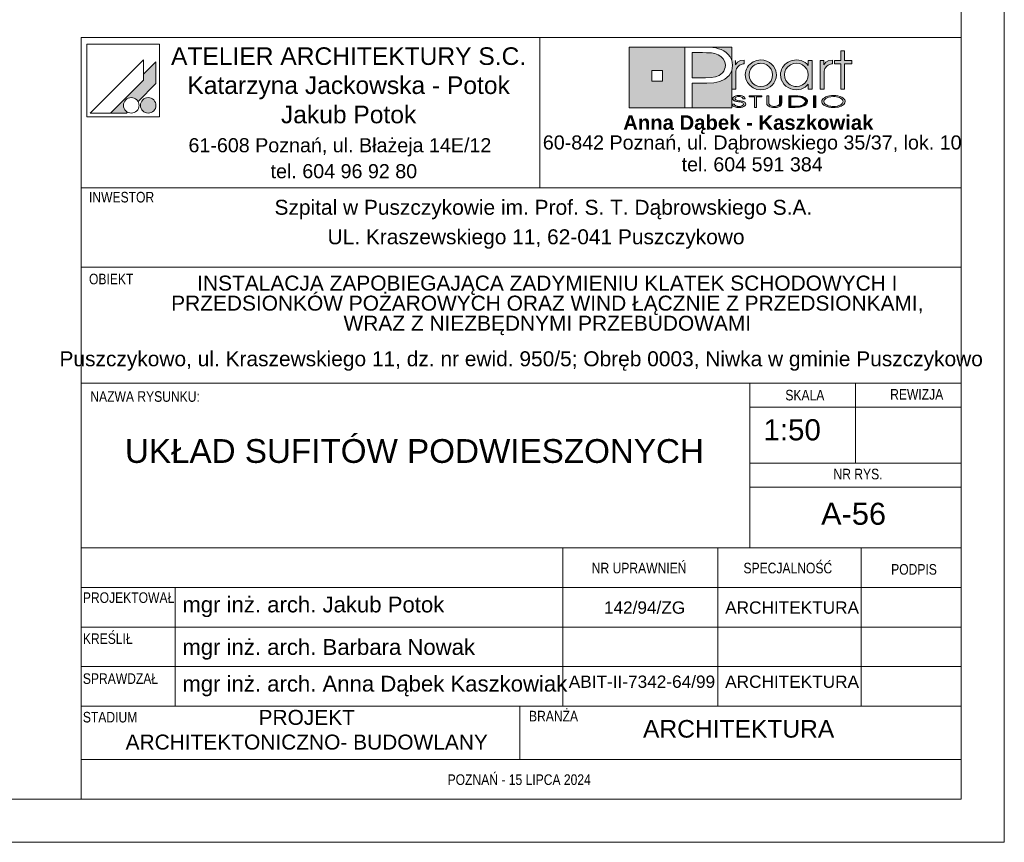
# Paper-space layout 'A-56 UKŁAD SUFITÓW PODWIESZONYCH' of a CAD drawing. Header units: millimetres. Extents: x 0 to 800, y 0 to 594.
# Tile 19 of 27: x 688 to 800, y 0 to 93. Entities that reach past the tile are written whole.
import ezdxf

# ---------------------------------------------------------------- set-up
doc = ezdxf.new("R2010")
doc.units = ezdxf.units.MM
doc.header["$MEASUREMENT"] = 0
doc.layers.add('0_Nr_pióra__2', color=8, linetype='Continuous', lineweight=13)
doc.layers.add('A_Arkusz_Nr_pióra__1', color=7, linetype='Continuous', lineweight=20)
for name, color, linetype, lineweight, true_color in [('0_Nr_pióra__249', 7, 'Continuous', 5, 0x191919), ('A_Arkusz_Nr_pióra__19', 7, 'Continuous', 5, 0x191919), ('A_Arkusz_Nr_pióra__255', 7, 'Continuous', 15, 0x242424)]:
    doc.layers.add(name, color=color, linetype=linetype, lineweight=lineweight, true_color=true_color)
doc.styles.add('STYL_AUTOMATYCZNY_1', font='arial.ttf')
doc.styles.add('STYL_AUTOMATYCZNY_2', font='ARIALN.TTF')
doc.styles.add('STYL_AUTOMATYCZNY_3', font='arial.ttf')

psp = doc.layouts.new('A-56 UKŁAD SUFITÓW PODWIESZONYCH')

# ---------------------------------------------------------------- hatches: boundary and pattern name
at = {"layer": 'A_Arkusz_Nr_pióra__19', "linetype": 'Continuous', "lineweight": 0, "true_color": 0x131313}
h = psp.add_hatch(color=250, dxfattribs=at)
h.paths.add_polyline_path([(757.36, 90.34), (763.71, 90.34), (763.71, 83.46), (757.36, 83.46)])
h.paths.add_polyline_path([(759.96, 87.69), (761.15, 87.69), (761.15, 86.49), (759.96, 86.49)], flags=0)
for points in [[(766.17, 89.71), (765.71, 89.72), (764.53, 89.72), (764.53, 86.86), (766.06, 86.86), (766.69, 86.89), (767.19, 86.98), (767.59, 87.13), (767.79, 87.26), (767.96, 87.42), (768.11, 87.61), (768.21, 87.83), (768.28, 88.05), (768.3, 88.28), (768.24, 88.67), (768.07, 89), (767.78, 89.3), (767.48, 89.48), (767.12, 89.62), (766.71, 89.69), (766.5, 89.71)], [(769.03, 90.34), (769.02, 88.83), (768.99, 88.95), (768.83, 89.25), (768.63, 89.52), (768.39, 89.75), (768.11, 89.94), (767.83, 90.07), (767.54, 90.17), (767.23, 90.25), (766.87, 90.3), (766.07, 90.33), (766.02, 90.34)], [(764.53, 83.46), (769.03, 83.46), (769.03, 87.7), (768.73, 87.14), (768.24, 86.71), (767.69, 86.45), (767.02, 86.29), (766.24, 86.24), (764.53, 86.24)]]:
    psp.add_hatch(color=250, dxfattribs=at).paths.add_polyline_path(points)
at = {"layer": 'A_Arkusz_Nr_pióra__19', "linetype": 'Continuous', "lineweight": 5, "true_color": 0x191919}
for points in [[(781.85, 85.58), (781.41, 85.58), (781.41, 88.44), (780.7, 88.44), (780.7, 88.81), (781.41, 88.81), (781.41, 89.94), (781.85, 89.94), (781.85, 88.81), (782.66, 88.81), (782.66, 88.44), (781.85, 88.44)], [(703.6, 88.67), (702.2, 87.26), (702.2, 86.61), (698.43, 82.85), (700.24, 82.85), (700.35, 82.96), (700.22, 83.05), (700.11, 83.16), (700.02, 83.29), (699.96, 83.43), (699.92, 83.58), (699.91, 83.73), (699.92, 83.88), (699.96, 84.03), (700.02, 84.17), (700.11, 84.3), (700.22, 84.4), (700.35, 84.49), (700.49, 84.56), (700.64, 84.6), (700.79, 84.61), (700.94, 84.6), (701.09, 84.56), (701.23, 84.49), (701.36, 84.4), (701.46, 84.3), (701.56, 84.16), (703.6, 86.21), (703.6, 86.51)], [(703.6, 86.21), (703.6, 88.67), (702.2, 87.26), (702.2, 86.61), (698.43, 82.85), (700.24, 82.85), (700.35, 82.96, -1.314777), (701.56, 84.16)], [(769.46, 88.83), (769.02, 88.83), (769.02, 85.58), (769.48, 85.58), (769.49, 87.54, -0.145311), (769.61, 87.99, -0.140329), (770.1, 88.38), (770.45, 88.45), (770.45, 88.88), (770.01, 88.81), (769.68, 88.63), (769.46, 88.34)], [(770.56, 87.22), (770.58, 87.43), (770.63, 87.65), (770.71, 87.86), (770.82, 88.06), (770.95, 88.25), (771.11, 88.41), (771.48, 88.67), (771.88, 88.83), (772.33, 88.89), (772.35, 88.89), (772.33, 88.52), (772.17, 88.5), (772, 88.47), (771.83, 88.41), (771.67, 88.34), (771.53, 88.24), (771.39, 88.13), (771.17, 87.86), (771.04, 87.55), (771, 87.2), (771.04, 86.84), (771.18, 86.52), (771.4, 86.24), (771.68, 86.04), (771.99, 85.91), (772.17, 85.89), (772.15, 85.52), (771.88, 85.55), (771.47, 85.71), (771.11, 85.97), (770.8, 86.33), (770.62, 86.75)], [(772.33, 88.52), (772.68, 88.47), (773, 88.33), (773.29, 88.11), (773.5, 87.85), (773.62, 87.55), (773.67, 87.21), (773.64, 86.96), (774.05, 86.8), (774.07, 86.87), (774.1, 87.2), (774.08, 87.43), (774.03, 87.67), (773.93, 87.91), (773.77, 88.17), (773.56, 88.4), (773.3, 88.6), (773, 88.76), (772.68, 88.85), (772.35, 88.89)], [(780.14, 88.38), (780.05, 88.34), (779.97, 88.29), (779.87, 88.23), (779.76, 88.12), (779.67, 88.01), (779.6, 87.9), (779.56, 87.78), (779.53, 87.63), (779.52, 87.46), (779.52, 85.58), (779.07, 85.58), (779.07, 88.81), (779.5, 88.81), (779.5, 88.34), (779.72, 88.63), (780.05, 88.81), (780.49, 88.88), (780.49, 88.45), (780.36, 88.43), (780.24, 88.41)], [(772.86, 85.58), (772.6, 85.52), (772.33, 85.5), (772.15, 85.52), (772.17, 85.89), (772.34, 85.87), (772.69, 85.91), (773, 86.04), (773.28, 86.26), (773.5, 86.53), (773.62, 86.85), (773.64, 86.96), (774.05, 86.8), (773.97, 86.56), (773.8, 86.26), (773.61, 86.03), (773.38, 85.84), (773.12, 85.68)], [(702.36, 84.53), (703.02, 82.9, -0.39153), (701.92, 83.36, -0.418968)], [(702.36, 84.53), (703.02, 82.9, 0.455663), (703.49, 84.15, 0.390402)], [(769.33, 83.87), (769.06, 83.87), (769.08, 83.79), (769.13, 83.71), (769.2, 83.64), (769.28, 83.59), (769.36, 83.56), (769.43, 83.54), (769.48, 83.52), (769.61, 83.49), (769.74, 83.48), (769.82, 83.49), (769.9, 83.48), (770.05, 83.49), (770.24, 83.53), (770.41, 83.6), (770.52, 83.68), (770.59, 83.77), (770.62, 83.87), (770.61, 83.92), (770.58, 83.98), (770.55, 84.03), (770.49, 84.08), (770.44, 84.12), (770.35, 84.16), (770.3, 84.18), (770.2, 84.21), (770.16, 84.22), (770.15, 84.07), (770.19, 84.05), (770.29, 84), (770.34, 83.93), (770.36, 83.86), (770.35, 83.8), (770.31, 83.74), (770.23, 83.68), (770.17, 83.65), (770.11, 83.64), (770.02, 83.61), (769.94, 83.6), (769.87, 83.6), (769.8, 83.6), (769.71, 83.61), (769.63, 83.62), (769.56, 83.64), (769.49, 83.67), (769.45, 83.7), (769.39, 83.74), (769.35, 83.8)], [(770.29, 84.49), (770.55, 84.49), (770.53, 84.59), (770.47, 84.67), (770.35, 84.75), (770.21, 84.81), (770.04, 84.84), (769.85, 84.85), (769.66, 84.84), (769.49, 84.8), (769.34, 84.74), (769.23, 84.67), (769.16, 84.59), (769.14, 84.5), (769.16, 84.4), (769.22, 84.33), (769.32, 84.26), (769.4, 84.22), (769.47, 84.2), (769.53, 84.19), (769.65, 84.16), (769.76, 84.15), (769.88, 84.13), (769.99, 84.11), (770.07, 84.09), (770.15, 84.07), (770.16, 84.22), (770.04, 84.24), (769.88, 84.26), (769.69, 84.3), (769.6, 84.32), (769.52, 84.35), (769.45, 84.39), (769.41, 84.44), (769.4, 84.5), (769.42, 84.57), (769.46, 84.62), (769.54, 84.67), (769.62, 84.7), (769.72, 84.73), (769.81, 84.73), (769.9, 84.73), (769.99, 84.72), (770.07, 84.7), (770.15, 84.67), (770.22, 84.62), (770.27, 84.56)], [(771.85, 83.5), (771.6, 83.5), (771.6, 84.71), (771.02, 84.71), (771.02, 84.83), (772.43, 84.83), (772.43, 84.71), (771.85, 84.71)], [(774.45, 83.6), (774.36, 83.56), (774.25, 83.52), (774.12, 83.5), (773.99, 83.48), (773.86, 83.48), (773.67, 83.49), (773.5, 83.52), (773.34, 83.56), (773.15, 83.67), (773.03, 83.82), (773, 84), (773, 84.83), (773.25, 84.83), (773.25, 84), (773.26, 83.9), (773.31, 83.81), (773.37, 83.74, 0.154269), (773.86, 83.61, 0.149724), (774.34, 83.73), (774.41, 83.81)], [(774.41, 83.81), (774.45, 83.9), (774.46, 84), (774.46, 84.83), (774.72, 84.83), (774.72, 84), (774.7, 83.86), (774.63, 83.74), (774.53, 83.65), (774.45, 83.6)], [(775.76, 83.62), (776.04, 83.62), (776.04, 83.5), (775.51, 83.5), (775.51, 84.83), (776.04, 84.83), (776.04, 84.71), (775.76, 84.71)], [(776.23, 84.83), (776.55, 84.82), (776.75, 84.79), (776.75, 84.66), (776.59, 84.68), (776.38, 84.7), (776.13, 84.71), (776.04, 84.71), (776.04, 84.83)], [(777.07, 84.72), (777.23, 84.65), (777.36, 84.58), (777.48, 84.49), (777.57, 84.38), (777.62, 84.27), (777.64, 84.16), (777.61, 84.02), (777.53, 83.89), (777.39, 83.77), (777.25, 83.68), (777.09, 83.62), (776.92, 83.57), (776.74, 83.53), (776.74, 83.67), (776.88, 83.7), (777.07, 83.77), (777.22, 83.87), (777.31, 83.96), (777.37, 84.06), (777.39, 84.17), (777.37, 84.28), (777.3, 84.38), (777.21, 84.47), (777.08, 84.55), (776.93, 84.61), (776.75, 84.66), (776.75, 84.79), (776.83, 84.78)], [(778.57, 83.5), (778.32, 83.5), (778.32, 84.83), (778.57, 84.83)], [(776.74, 83.53), (776.72, 83.53), (776.5, 83.51), (776.25, 83.5), (776.04, 83.5), (776.04, 83.62), (776.13, 83.62), (776.28, 83.62), (776.45, 83.63), (776.53, 83.63), (776.66, 83.65), (776.74, 83.67)]]:
    psp.add_hatch(color=250, dxfattribs=at).paths.add_polyline_path(points)
h = psp.add_hatch(color=250, dxfattribs=at)
h.paths.add_polyline_path([(777.73, 86.15), (777.36, 85.79), (776.91, 85.57), (776.39, 85.5), (776.06, 85.53), (775.75, 85.61), (775.44, 85.75), (775.18, 85.92), (774.96, 86.14), (774.78, 86.41), (774.66, 86.67), (774.59, 86.93), (774.57, 87.2), (774.58, 87.41), (774.63, 87.61), (774.7, 87.82), (774.79, 88.02), (774.91, 88.19), (775.05, 88.36), (775.24, 88.52), (775.44, 88.65), (775.67, 88.76), (775.91, 88.83), (776.15, 88.87), (776.4, 88.89), (776.67, 88.87), (776.92, 88.81), (777.15, 88.72), (777.37, 88.59), (777.56, 88.43), (777.73, 88.24), (777.73, 88.51), (777.73, 88.81), (778.17, 88.81), (778.17, 87.53), (778.17, 85.58), (777.73, 85.58), (777.73, 85.83)])
h.paths.add_polyline_path([(775.81, 88.38, 0.471077), (775.22, 86.5, 0.494724), (777.4, 86.34, 0.387258), (777.36, 88.1, 0.314042)], flags=0)
h = psp.add_hatch(color=250, dxfattribs=at)
h.paths.add_polyline_path([(780.59, 84.85, 0.130991), (779.56, 84.6, 0.250658), (779.25, 84.17, 0.250617), (779.5, 83.77, 0.141351), (780.59, 83.48, 0.117723), (781.58, 83.7, 0.245905), (781.93, 84.16, 0.237366), (781.68, 84.56, 0.143887)])
h.paths.add_polyline_path([(780.59, 84.73, 0.128597), (779.81, 84.56), (779.72, 84.5), (779.65, 84.45), (779.58, 84.37), (779.54, 84.31), (779.51, 84.24), (779.5, 84.17), (779.53, 84.03), (779.62, 83.91), (779.78, 83.79, 0.126974), (780.59, 83.6, 0.113214), (781.35, 83.76), (781.49, 83.86), (781.58, 83.93), (781.63, 84.01), (781.66, 84.08), (781.67, 84.16), (781.65, 84.26), (781.6, 84.36), (781.52, 84.45), (781.39, 84.55, 0.11716)], flags=0)

# ---------------------------------------------------------------- linework, layer by layer
at = {"layer": '0_Nr_pióra__249', "color": 250, "linetype": 'Continuous', "lineweight": 5, "true_color": 0x191919}
for p, q in [((695.75, 90.68), (695.75, 82.41)), ((704.01, 90.68), (695.75, 90.68)), ((704.01, 90.68), (704.01, 82.41)), ((757.36, 90.34), (769.03, 90.34)), ((757.36, 83.46), (757.36, 90.34)), ((763.71, 83.46), (763.71, 90.34)), ((763.71, 90.34), (765.99, 90.34)), ((764.53, 89.72), (764.53, 86.86)), ((765.71, 89.72), (764.53, 89.72)), ((766.17, 89.71), (765.71, 89.72)), ((765.99, 90.34), (766.46, 90.33)), ((766.5, 89.71), (766.17, 89.71)), ((766.46, 90.33), (766.87, 90.3)), ((766.71, 89.69), (766.5, 89.71)), ((767.12, 89.62), (766.71, 89.69)), ((766.87, 90.3), (767.23, 90.25)), ((767.48, 89.48), (767.12, 89.62)), ((767.23, 90.25), (767.54, 90.17)), ((767.54, 90.17), (767.83, 90.07)), ((767.83, 90.07), (768.11, 89.94)), ((768.11, 89.94), (768.39, 89.75)), ((768.39, 89.75), (768.63, 89.52)), ((768.63, 89.52), (768.83, 89.25)), ((769.03, 90.34), (769.02, 88.81)), ((781.41, 88.81), (781.41, 89.94)), ((781.41, 89.94), (781.85, 89.94)), ((781.85, 89.94), (781.85, 88.81)), ((702.2, 88.91), (696.13, 82.85)), ((702.2, 88.91), (702.2, 86.61)), ((703.6, 88.67), (702.2, 87.26)), ((703.6, 88.67), (703.6, 86.51)), ((767.79, 89.29), (767.48, 89.48)), ((768.07, 89), (767.79, 89.29)), ((768.24, 88.67), (768.07, 89)), ((768.3, 88.28), (768.24, 88.67)), ((768.83, 89.25), (768.99, 88.95)), ((768.99, 88.95), (769.08, 88.62)), ((769.08, 88.62), (769.12, 88.27)), ((769.46, 88.81), (769.46, 88.34)), ((769.46, 88.34), (769.68, 88.63)), ((769.68, 88.63), (770.01, 88.81)), ((770.01, 88.81), (770.45, 88.88)), ((770.2, 88.41), (770.1, 88.38)), ((770.32, 88.43), (770.2, 88.41)), ((770.45, 88.45), (770.32, 88.43)), ((770.45, 88.88), (770.45, 88.45)), ((770.95, 88.25), (771.11, 88.41)), ((771.11, 88.41), (771.48, 88.67)), ((771.48, 88.67), (771.88, 88.83)), ((771.83, 88.41), (771.67, 88.34)), ((772, 88.47), (771.83, 88.41)), ((771.88, 88.83), (772.33, 88.89)), ((772.17, 88.5), (772, 88.47)), ((772.34, 88.52), (772.17, 88.5)), ((772.33, 88.89), (772.67, 88.86)), ((772.68, 88.47), (772.34, 88.52)), ((772.67, 88.86), (773, 88.76)), ((773, 88.33), (772.68, 88.47)), ((773, 88.76), (773.3, 88.6)), ((773.3, 88.6), (773.56, 88.4)), ((773.56, 88.4), (773.77, 88.17)), ((775.05, 88.36), (775.24, 88.52)), ((775.24, 88.52), (775.44, 88.65)), ((775.44, 88.65), (775.67, 88.76)), ((775.67, 88.76), (775.91, 88.83)), ((776.03, 88.47), (775.71, 88.34)), ((775.91, 88.83), (776.15, 88.87)), ((776.39, 88.52), (776.03, 88.47)), ((776.15, 88.87), (776.4, 88.89)), ((776.75, 88.47), (776.39, 88.52)), ((776.4, 88.89), (776.67, 88.87)), ((776.67, 88.87), (776.92, 88.81)), ((777.06, 88.34), (776.75, 88.47)), ((776.92, 88.81), (777.15, 88.72)), ((777.15, 88.72), (777.37, 88.59)), ((777.37, 88.59), (777.56, 88.43)), ((777.56, 88.43), (777.73, 88.24)), ((777.73, 88.24), (777.73, 88.81)), ((777.73, 88.81), (778.17, 88.81)), ((778.17, 88.81), (778.17, 85.58)), ((779.07, 85.58), (779.07, 88.81)), ((779.07, 88.81), (779.5, 88.81)), ((779.5, 88.81), (779.5, 88.34)), ((779.5, 88.34), (779.72, 88.63)), ((779.72, 88.63), (780.05, 88.81)), ((780.05, 88.81), (780.49, 88.88)), ((780.24, 88.41), (780.14, 88.38)), ((780.36, 88.43), (780.24, 88.41)), ((780.49, 88.45), (780.36, 88.43)), ((780.49, 88.88), (780.49, 88.45)), ((780.7, 88.44), (780.7, 88.81)), ((780.7, 88.81), (781.41, 88.81)), ((781.41, 88.44), (780.7, 88.44)), ((781.41, 85.58), (781.41, 88.44)), ((781.85, 88.81), (782.66, 88.81)), ((782.66, 88.44), (781.85, 88.44)), ((781.85, 88.44), (781.85, 85.58)), ((782.66, 88.81), (782.66, 88.44)), ((759.96, 87.69), (761.15, 87.69)), ((759.96, 87.69), (761.15, 87.69)), ((759.96, 86.49), (759.96, 87.69)), ((761.15, 87.69), (761.15, 86.49)), ((761.15, 87.69), (761.15, 86.49)), ((767.79, 87.26), (767.96, 87.42)), ((767.96, 87.42), (768.11, 87.61)), ((768.11, 87.61), (768.21, 87.83)), ((768.21, 87.83), (768.28, 88.05)), ((768.28, 88.05), (768.3, 88.28)), ((769.02, 87.66), (768.73, 87.14)), ((769.12, 88.27), (769.02, 87.66)), ((769.03, 87.67), (769.03, 83.46)), ((769.49, 87.63), (769.48, 87.46)), ((769.48, 87.46), (769.48, 85.58)), ((769.52, 87.78), (769.49, 87.63)), ((769.56, 87.9), (769.52, 87.78)), ((769.63, 88.01), (769.56, 87.9)), ((769.72, 88.12), (769.63, 88.01)), ((769.83, 88.23), (769.72, 88.12)), ((769.92, 88.29), (769.83, 88.23)), ((770.01, 88.34), (769.92, 88.29)), ((770.1, 88.38), (770.01, 88.34)), ((770.56, 87.22), (770.58, 87.43)), ((770.58, 87.43), (770.63, 87.65)), ((770.63, 87.65), (770.71, 87.86)), ((770.71, 87.86), (770.82, 88.06)), ((770.82, 88.06), (770.95, 88.25)), ((771.04, 87.55), (771, 87.2)), ((771.17, 87.86), (771.04, 87.55)), ((771.39, 88.13), (771.17, 87.86)), ((771.53, 88.24), (771.39, 88.13)), ((771.67, 88.34), (771.53, 88.24)), ((773.29, 88.11), (773, 88.33)), ((773.5, 87.85), (773.29, 88.11)), ((773.62, 87.55), (773.5, 87.85)), ((773.67, 87.21), (773.62, 87.55)), ((773.77, 88.17), (773.94, 87.9)), ((773.94, 87.9), (774.03, 87.67)), ((774.03, 87.67), (774.08, 87.43)), ((774.08, 87.43), (774.1, 87.2)), ((774.57, 87.2), (774.58, 87.41)), ((774.58, 87.41), (774.63, 87.61)), ((774.63, 87.61), (774.7, 87.82)), ((774.7, 87.82), (774.79, 88.02)), ((774.79, 88.02), (774.91, 88.19)), ((774.91, 88.19), (775.05, 88.36)), ((775.05, 87.55), (775.01, 87.22)), ((775.19, 87.85), (775.05, 87.55)), ((775.41, 88.12), (775.19, 87.85)), ((775.71, 88.34), (775.41, 88.12)), ((777.34, 88.12), (777.06, 88.34)), ((777.56, 87.85), (777.34, 88.12)), ((777.69, 87.54), (777.56, 87.85)), ((777.73, 87.19), (777.69, 87.54)), ((779.53, 87.63), (779.52, 87.46)), ((779.52, 87.46), (779.52, 85.58)), ((779.56, 87.78), (779.53, 87.63)), ((779.6, 87.9), (779.56, 87.78)), ((779.67, 88.01), (779.6, 87.9)), ((779.76, 88.12), (779.67, 88.01)), ((779.87, 88.23), (779.76, 88.12)), ((779.97, 88.29), (779.87, 88.23)), ((780.05, 88.34), (779.97, 88.29)), ((780.14, 88.38), (780.05, 88.34)), ((702.2, 86.61), (698.43, 82.85)), ((703.6, 86.21), (701.56, 84.16)), ((703.6, 86.51), (703.6, 86.21)), ((761.15, 86.49), (759.96, 86.49)), ((764.53, 86.86), (766.06, 86.86)), ((764.53, 86.24), (764.53, 83.46)), ((766.19, 86.24), (764.53, 86.24)), ((766.06, 86.86), (766.69, 86.89)), ((767, 86.29), (766.19, 86.24)), ((766.69, 86.89), (767.19, 86.98)), ((767.69, 86.45), (767, 86.29)), ((767.19, 86.98), (767.59, 87.13)), ((767.59, 87.13), (767.79, 87.26)), ((768.24, 86.71), (767.69, 86.45)), ((768.73, 87.14), (768.24, 86.71)), ((770.62, 86.75), (770.56, 87.22)), ((770.8, 86.33), (770.62, 86.75)), ((771.11, 85.97), (770.8, 86.33)), ((771, 87.2), (771.04, 86.84)), ((771.04, 86.84), (771.18, 86.52)), ((771.18, 86.52), (771.4, 86.24)), ((771.4, 86.24), (771.68, 86.04)), ((773, 86.04), (773.28, 86.26)), ((773.28, 86.26), (773.5, 86.53)), ((773.5, 86.53), (773.62, 86.85)), ((773.8, 86.26), (773.61, 86.03)), ((773.62, 86.85), (773.67, 87.21)), ((773.97, 86.56), (773.8, 86.26)), ((774.07, 86.87), (773.97, 86.56)), ((774.1, 87.2), (774.07, 86.87)), ((774.59, 86.93), (774.57, 87.2)), ((774.66, 86.67), (774.59, 86.93)), ((774.78, 86.41), (774.66, 86.67)), ((774.96, 86.14), (774.78, 86.41)), ((775.01, 87.22), (775.05, 86.87)), ((775.05, 86.87), (775.18, 86.55)), ((775.18, 86.55), (775.4, 86.28)), ((775.4, 86.28), (775.53, 86.16)), ((775.53, 86.16), (775.68, 86.06)), ((777.06, 86.05), (777.34, 86.26)), ((777.34, 86.26), (777.56, 86.54)), ((777.56, 86.54), (777.69, 86.85)), ((777.69, 86.85), (777.73, 87.19)), ((769.48, 85.58), (769.02, 85.58)), ((771.47, 85.71), (771.11, 85.97)), ((771.88, 85.55), (771.47, 85.71)), ((771.68, 86.04), (771.99, 85.91)), ((772.33, 85.5), (771.88, 85.55)), ((771.99, 85.91), (772.34, 85.87)), ((772.6, 85.52), (772.33, 85.5)), ((772.34, 85.87), (772.69, 85.91)), ((772.86, 85.58), (772.6, 85.52)), ((772.69, 85.91), (773, 86.04)), ((773.12, 85.68), (772.86, 85.58)), ((773.38, 85.84), (773.12, 85.68)), ((773.61, 86.03), (773.38, 85.84)), ((775.18, 85.92), (774.96, 86.14)), ((775.44, 85.75), (775.18, 85.92)), ((775.75, 85.61), (775.44, 85.75)), ((775.68, 86.06), (775.85, 85.98)), ((776.06, 85.53), (775.75, 85.61)), ((775.85, 85.98), (776.03, 85.92)), ((776.03, 85.92), (776.21, 85.88)), ((776.39, 85.5), (776.06, 85.53)), ((776.21, 85.88), (776.39, 85.87)), ((776.39, 85.87), (776.74, 85.91)), ((776.91, 85.57), (776.39, 85.5)), ((776.74, 85.91), (777.06, 86.05)), ((777.36, 85.79), (776.91, 85.57)), ((777.73, 86.15), (777.36, 85.79)), ((777.73, 85.58), (777.73, 86.15)), ((778.17, 85.58), (777.73, 85.58)), ((779.52, 85.58), (779.07, 85.58)), ((781.85, 85.58), (781.41, 85.58)), ((769.14, 84.5), (769.16, 84.59)), ((769.16, 84.4), (769.14, 84.5)), ((769.16, 84.59), (769.23, 84.67)), ((769.22, 84.33), (769.16, 84.4)), ((769.32, 84.26), (769.22, 84.33)), ((769.23, 84.67), (769.34, 84.74)), ((769.37, 84.23), (769.32, 84.26)), ((769.34, 84.74), (769.49, 84.8)), ((769.43, 84.21), (769.37, 84.23)), ((769.41, 84.56), (769.4, 84.5)), ((769.4, 84.5), (769.41, 84.44)), ((769.46, 84.62), (769.41, 84.56)), ((769.41, 84.44), (769.45, 84.39)), ((769.5, 84.19), (769.43, 84.21)), ((769.45, 84.39), (769.52, 84.35)), ((769.54, 84.67), (769.46, 84.62)), ((769.49, 84.8), (769.66, 84.84)), ((769.58, 84.18), (769.5, 84.19)), ((769.52, 84.35), (769.6, 84.32)), ((769.62, 84.7), (769.54, 84.67)), ((769.68, 84.16), (769.58, 84.18)), ((769.6, 84.32), (769.73, 84.29)), ((769.72, 84.73), (769.62, 84.7)), ((769.66, 84.84), (769.85, 84.85)), ((769.8, 84.14), (769.68, 84.16)), ((769.83, 84.73), (769.72, 84.73)), ((769.73, 84.29), (769.89, 84.26)), ((769.96, 84.12), (769.8, 84.14)), ((769.95, 84.72), (769.83, 84.73)), ((769.85, 84.85), (770.04, 84.84)), ((769.89, 84.26), (770.03, 84.24)), ((770.06, 84.7), (769.95, 84.72)), ((770.09, 84.09), (769.96, 84.12)), ((770.03, 84.24), (770.13, 84.22)), ((770.04, 84.84), (770.21, 84.81)), ((770.15, 84.67), (770.06, 84.7)), ((770.19, 84.05), (770.09, 84.09)), ((770.13, 84.22), (770.2, 84.21)), ((770.22, 84.62), (770.15, 84.67)), ((770.29, 84), (770.19, 84.05)), ((770.2, 84.21), (770.25, 84.2)), ((770.21, 84.81), (770.35, 84.75)), ((770.27, 84.56), (770.22, 84.62)), ((770.25, 84.2), (770.31, 84.18)), ((770.29, 84.49), (770.27, 84.56)), ((770.55, 84.49), (770.29, 84.49)), ((770.34, 83.93), (770.29, 84)), ((770.31, 84.18), (770.36, 84.16)), ((770.36, 83.86), (770.34, 83.93)), ((770.35, 84.75), (770.47, 84.67)), ((770.36, 84.16), (770.44, 84.12)), ((770.44, 84.12), (770.5, 84.08)), ((770.47, 84.67), (770.53, 84.59)), ((770.5, 84.08), (770.55, 84.03)), ((770.53, 84.59), (770.55, 84.49)), ((770.55, 84.03), (770.59, 83.98)), ((770.59, 83.98), (770.61, 83.92)), ((770.61, 83.92), (770.62, 83.87)), ((771.02, 84.71), (771.02, 84.83)), ((771.02, 84.83), (772.43, 84.83)), ((771.6, 84.71), (771.02, 84.71)), ((771.6, 83.5), (771.6, 84.71)), ((772.43, 84.71), (771.85, 84.71)), ((771.85, 84.71), (771.85, 83.5)), ((772.43, 84.83), (772.43, 84.71)), ((773, 84.83), (773.25, 84.83)), ((773, 84), (773, 84.83)), ((773.03, 83.82), (773, 84)), ((773.25, 84.83), (773.25, 84)), ((773.25, 84), (773.26, 83.9)), ((774.45, 83.9), (774.46, 84)), ((774.46, 84), (774.46, 84.83)), ((774.46, 84.83), (774.72, 84.83)), ((774.72, 84), (774.7, 83.86)), ((774.72, 84.83), (774.72, 84)), ((775.51, 83.5), (775.51, 84.83)), ((775.51, 84.83), (776.04, 84.83)), ((775.51, 83.5), (775.51, 84.83)), ((775.51, 84.83), (776.23, 84.83)), ((776.04, 84.71), (775.76, 84.71)), ((775.76, 84.71), (775.76, 83.62)), ((776.13, 84.71), (775.76, 84.71)), ((775.76, 84.71), (775.76, 83.62)), ((776.04, 84.83), (776.04, 84.71)), ((776.38, 84.7), (776.13, 84.71)), ((776.23, 84.83), (776.55, 84.82)), ((776.59, 84.68), (776.38, 84.7)), ((776.55, 84.82), (776.83, 84.78)), ((776.77, 84.65), (776.59, 84.68)), ((776.93, 84.61), (776.77, 84.65)), ((776.83, 84.78), (777.07, 84.72)), ((777.07, 84.55), (776.93, 84.61)), ((777.07, 84.72), (777.23, 84.65)), ((777.2, 84.48), (777.07, 84.55)), ((777.3, 84.38), (777.2, 84.48)), ((777.22, 83.87), (777.31, 83.96)), ((777.23, 84.65), (777.36, 84.58)), ((777.37, 84.28), (777.3, 84.38)), ((777.31, 83.96), (777.37, 84.06)), ((777.36, 84.58), (777.48, 84.49)), ((777.39, 84.17), (777.37, 84.28)), ((777.37, 84.06), (777.39, 84.17)), ((777.48, 84.49), (777.57, 84.38)), ((777.61, 84.02), (777.53, 83.89)), ((777.57, 84.38), (777.62, 84.27)), ((777.64, 84.16), (777.61, 84.02)), ((777.62, 84.27), (777.64, 84.16)), ((778.32, 83.5), (778.32, 84.83)), ((778.32, 84.83), (778.57, 84.83)), ((778.32, 83.5), (778.32, 84.83)), ((778.32, 84.83), (778.57, 84.83)), ((778.57, 84.83), (778.57, 83.5)), ((778.57, 84.83), (778.57, 83.5)), ((779.25, 84.17), (779.27, 84.28)), ((779.26, 84.07), (779.25, 84.17)), ((779.31, 83.97), (779.26, 84.07)), ((779.27, 84.28), (779.33, 84.39)), ((779.38, 83.87), (779.31, 83.97)), ((779.33, 84.39), (779.42, 84.5)), ((779.42, 84.5), (779.56, 84.6)), ((779.51, 84.24), (779.5, 84.17)), ((779.5, 84.17), (779.53, 84.03)), ((779.54, 84.31), (779.51, 84.24)), ((779.53, 84.03), (779.62, 83.91)), ((779.58, 84.37), (779.54, 84.31)), ((779.56, 84.6), (779.73, 84.69)), ((779.64, 84.44), (779.58, 84.37)), ((779.72, 84.5), (779.64, 84.44)), ((779.81, 84.56), (779.72, 84.5)), ((779.73, 84.69), (779.93, 84.76)), ((780.04, 84.66), (779.81, 84.56)), ((779.93, 84.76), (780.14, 84.81)), ((780.3, 84.71), (780.04, 84.66)), ((780.14, 84.81), (780.35, 84.84)), ((780.59, 84.73), (780.3, 84.71)), ((780.35, 84.84), (780.59, 84.85)), ((780.59, 84.85), (780.85, 84.84)), ((780.76, 84.72), (780.59, 84.73)), ((780.93, 84.7), (780.76, 84.72)), ((780.85, 84.84), (781.1, 84.8)), ((781.09, 84.67), (780.93, 84.7)), ((781.26, 84.61), (781.09, 84.67)), ((781.1, 84.8), (781.34, 84.73)), ((781.4, 84.54), (781.26, 84.61)), ((781.34, 84.73), (781.53, 84.65)), ((781.52, 84.45), (781.4, 84.54)), ((781.48, 83.84), (781.58, 83.93)), ((781.6, 84.36), (781.52, 84.45)), ((781.53, 84.65), (781.68, 84.56)), ((781.58, 83.93), (781.63, 84.01)), ((781.65, 84.26), (781.6, 84.36)), ((781.63, 84.01), (781.66, 84.08)), ((781.67, 84.16), (781.65, 84.26)), ((781.66, 84.08), (781.67, 84.16)), ((781.68, 84.56), (781.8, 84.45)), ((781.89, 84), (781.77, 83.84)), ((781.8, 84.45), (781.87, 84.36)), ((781.87, 84.36), (781.91, 84.26)), ((781.93, 84.16), (781.89, 84)), ((781.91, 84.26), (781.93, 84.16)), ((696.13, 82.85), (700.24, 82.85)), ((700.35, 82.96), (700.24, 82.85)), ((769.03, 83.46), (757.36, 83.46)), ((764.53, 83.46), (763.71, 83.46)), ((769.08, 83.79), (769.06, 83.87)), ((769.06, 83.87), (769.33, 83.87)), ((769.13, 83.71), (769.08, 83.79)), ((769.2, 83.64), (769.13, 83.71)), ((769.28, 83.59), (769.2, 83.64)), ((769.37, 83.55), (769.28, 83.59)), ((769.33, 83.87), (769.35, 83.8)), ((769.35, 83.8), (769.39, 83.74)), ((769.48, 83.52), (769.37, 83.55)), ((769.39, 83.74), (769.45, 83.7)), ((769.45, 83.7), (769.5, 83.67)), ((769.59, 83.5), (769.48, 83.52)), ((769.5, 83.67), (769.56, 83.64)), ((769.56, 83.64), (769.63, 83.62)), ((769.72, 83.48), (769.59, 83.5)), ((769.63, 83.62), (769.7, 83.61)), ((769.7, 83.61), (769.77, 83.6)), ((769.84, 83.48), (769.72, 83.48)), ((769.77, 83.6), (769.85, 83.6)), ((770.05, 83.49), (769.84, 83.48)), ((769.85, 83.6), (769.92, 83.6)), ((769.92, 83.6), (769.98, 83.61)), ((769.98, 83.61), (770.05, 83.62)), ((770.05, 83.62), (770.12, 83.64)), ((770.24, 83.53), (770.05, 83.49)), ((770.12, 83.64), (770.18, 83.66)), ((770.18, 83.66), (770.23, 83.68)), ((770.23, 83.68), (770.3, 83.74)), ((770.41, 83.6), (770.24, 83.53)), ((770.3, 83.74), (770.35, 83.8)), ((770.35, 83.8), (770.36, 83.86)), ((770.52, 83.68), (770.41, 83.6)), ((770.59, 83.77), (770.52, 83.68)), ((770.62, 83.87), (770.59, 83.77)), ((771.85, 83.5), (771.6, 83.5)), ((773.15, 83.67), (773.03, 83.82)), ((773.34, 83.56), (773.15, 83.67)), ((773.26, 83.9), (773.31, 83.81)), ((773.31, 83.81), (773.38, 83.73)), ((773.5, 83.52), (773.34, 83.56)), ((773.38, 83.73), (773.43, 83.7)), ((773.43, 83.7), (773.5, 83.67)), ((773.5, 83.67), (773.58, 83.64)), ((773.67, 83.49), (773.5, 83.52)), ((773.58, 83.64), (773.67, 83.62)), ((773.67, 83.62), (773.76, 83.61)), ((773.86, 83.48), (773.67, 83.49)), ((773.76, 83.61), (773.86, 83.61)), ((773.86, 83.61), (773.95, 83.61)), ((773.99, 83.48), (773.86, 83.48)), ((773.95, 83.61), (774.04, 83.62)), ((774.12, 83.5), (773.99, 83.48)), ((774.04, 83.62), (774.13, 83.64)), ((774.25, 83.52), (774.12, 83.5)), ((774.13, 83.64), (774.21, 83.67)), ((774.21, 83.67), (774.28, 83.7)), ((774.36, 83.56), (774.25, 83.52)), ((774.28, 83.7), (774.34, 83.73)), ((774.34, 83.73), (774.41, 83.81)), ((774.45, 83.6), (774.36, 83.56)), ((774.41, 83.81), (774.45, 83.9)), ((774.53, 83.65), (774.45, 83.6)), ((774.63, 83.74), (774.53, 83.65)), ((774.7, 83.86), (774.63, 83.74)), ((776.04, 83.5), (775.51, 83.5)), ((776.25, 83.5), (775.51, 83.5)), ((775.76, 83.62), (776.04, 83.62)), ((775.76, 83.62), (776.13, 83.62)), ((776.04, 83.62), (776.04, 83.5)), ((776.13, 83.62), (776.35, 83.62)), ((776.5, 83.51), (776.25, 83.5)), ((776.35, 83.62), (776.53, 83.63)), ((776.72, 83.53), (776.5, 83.51)), ((776.53, 83.63), (776.68, 83.65)), ((776.68, 83.65), (776.89, 83.7)), ((776.92, 83.57), (776.72, 83.53)), ((776.89, 83.7), (777.07, 83.77)), ((777.09, 83.62), (776.92, 83.57)), ((777.07, 83.77), (777.22, 83.87)), ((777.25, 83.68), (777.09, 83.62)), ((777.39, 83.77), (777.25, 83.68)), ((777.53, 83.89), (777.39, 83.77)), ((778.57, 83.5), (778.32, 83.5)), ((778.57, 83.5), (778.32, 83.5)), ((779.5, 83.77), (779.38, 83.87)), ((779.65, 83.67), (779.5, 83.77)), ((779.62, 83.91), (779.77, 83.79)), ((779.84, 83.6), (779.65, 83.67)), ((779.77, 83.79), (779.88, 83.74)), ((780.07, 83.53), (779.84, 83.6)), ((779.88, 83.74), (780, 83.69)), ((780, 83.69), (780.13, 83.65)), ((780.33, 83.49), (780.07, 83.53)), ((780.13, 83.65), (780.28, 83.62)), ((780.28, 83.62), (780.43, 83.6)), ((780.59, 83.48), (780.33, 83.49)), ((780.43, 83.6), (780.59, 83.6)), ((780.59, 83.6), (780.81, 83.61)), ((780.78, 83.48), (780.59, 83.48)), ((780.97, 83.51), (780.78, 83.48)), ((780.81, 83.61), (781.01, 83.64)), ((781.15, 83.54), (780.97, 83.51)), ((781.01, 83.64), (781.2, 83.7)), ((781.31, 83.59), (781.15, 83.54)), ((781.2, 83.7), (781.35, 83.76)), ((781.45, 83.64), (781.31, 83.59)), ((781.35, 83.76), (781.48, 83.84)), ((781.58, 83.7), (781.45, 83.64)), ((781.77, 83.84), (781.58, 83.7)), ((695.75, 82.41), (704.01, 82.41))]:
    psp.add_line(p, q, dxfattribs=at)
for centre, start, end in [((700.79, 83.73), 0, 180), ((702.72, 83.73), 0, 180), ((700.79, 83.73), 180, 0), ((702.72, 83.73), 180, 0)]:
    psp.add_arc(centre, 0.882, start, end, dxfattribs=at)
at = {"layer": 'A_Arkusz_Nr_pióra__1', "color": 7, "linetype": 'Continuous', "lineweight": 20}
for p, q in [((795.1, 589.1), (795.1, 4.9)), ((795.1, 4.9), (29.9, 4.9))]:
    psp.add_line(p, q, dxfattribs=at)
at = {"layer": 'A_Arkusz_Nr_pióra__1', "color": 7, "linetype": 'Continuous', "lineweight": 20, "flags": 128}
psp.add_lwpolyline([(0, 594), (800, 594), (800, 0), (0, 0)], close=True, dxfattribs=at)
at = {"layer": 'A_Arkusz_Nr_pióra__255', "color": 250, "linetype": 'Continuous', "lineweight": 15, "true_color": 0x242424}
for p, q in [((695.1, 91.43), (795.1, 91.43)), ((695.1, 91.43), (695.1, 74.35)), ((747.22, 91.43), (747.22, 74.35)), ((695.1, 74.35), (795.1, 74.35)), ((695.1, 74.35), (695.1, 4.9)), ((795.1, 74.35), (695.1, 74.35)), ((695.1, 65.35), (795.1, 65.35)), ((695.1, 52.15), (795.1, 52.15)), ((771.1, 33.46), (771.1, 52.15)), ((783.1, 43.06), (783.1, 52.15)), ((771.1, 49.43), (795.1, 49.43)), ((771.1, 43.06), (795.1, 43.06)), ((771.1, 40.34), (795.1, 40.34)), ((695.1, 33.46), (795.1, 33.46)), ((749.85, 15.46), (749.85, 33.46)), ((767.43, 15.46), (767.43, 33.46)), ((783.75, 15.46), (783.75, 33.46)), ((695.1, 28.96), (795.1, 28.96)), ((705.8, 15.46), (705.8, 28.96)), ((695.1, 24.46), (795.1, 24.46)), ((695.1, 19.96), (795.1, 19.96)), ((705.8, 19.96), (795.1, 19.96)), ((695.1, 15.46), (794.96, 15.46)), ((709.1, 15.46), (795.1, 15.46)), ((744.96, 15.46), (744.96, 9.4)), ((695.1, 9.4), (795.1, 9.4)), ((695.1, 9.4), (795.1, 9.4))]:
    psp.add_line(p, q, dxfattribs=at)

# ---------------------------------------------------------------- texts
at = {"layer": '0_Nr_pióra__2', "color": 8, "linetype": 'Continuous', "lineweight": 13, "insert": (695.6, 205.17), "char_height": 2, "width": 93.4245, "attachment_point": 1, "line_spacing_factor": 0.958685, "style": 'STYL_AUTOMATYCZNY_1'}
psp.add_mtext('\\A1;{\\pql;\\fArial|b0|i0|c238|p0;\\W1.000000;UWAGI:\\P\\pql;\\fArial|b0|i0|c238|p0;\\W1.000000;\\P\\pql;\\fArial|b0|i0|c238|p0;\\W1.000000;1. Wszystkie zmiany w projekcie wymagają poinformowania i zgody Projektanta.\\P\\pql;\\fArial|b0|i0|c238|p0;\\W1.000000;2. Nadzór autorski nad pracami budowlanymi powinna sprawować osoba posiadająca stosowne uprawnienia budowlane.\\P\\pql;\\fArial|b0|i0|c238|p0;\\W1.000000;3. Zmiany nieistotne w stosunku do projektu budowlanego wymagają poinformowania i zgody Projektanta oraz opracowania stosownych rysunków rewizyjnych, a także wpisu do dziennika budowy przez osobę pełniącą nadzór autorski.\\P\\pql;\\fArial|b0|i0|c238|p0;\\W1.000000;4. Rysunki rozpatrywać łącznie z dokumentacją branżową oraz opisem technicznym.\\P\\pql;\\pt3.76365;\\fArial|b0|i0|c238|p0;\\W1.000000;5. Przed przystąpieniem do wykonywania robót budowlanych wszystkie wymiary należy zweryfikować na budowie.\\P\\pql;\\fArial|b0|i0|c238|p0;\\W1.000000;6. W przypadku stwierdzenia niezgodności lub błędów niezwłocznie powiadomić Projektanta.\\P\\pql;\\fArial|b0|i0|c238|p0;\\W1.000000;7. Rozpatrywać rysunki wyłącznie z najnowszymi rewizjami.\\P\\pql;\\fArial|b0|i0|c238|p0;\\W1.000000;8. Do realizacji przystąpić wyłącznie z kompletem dokumentacji projektu wykonawczego z jego rewizjami i aktualizacjami.\\P\\pql;\\fArial|b0|i0|c238|p0;\\W1.000000;9. Wszystke materiały użyte do wykończenia wnętrz powinny posiadać świadectwo dopuszczenia do stosowania w obiektach użyteczności publicznej, wydane przez PZH.\\P\\pql;\\fArial|b0|i0|c238|p0;\\W1.000000;10. Urządzenia nasufitowe wykonać zgodnie z projektami branżowymi.\\P\\pql;\\fArial|b0|i0|c238|p0;\\W1.000000;11. Sufity montować na największej możliwej wysokości, która zapewni osłonięcie elementów instalacyjnych bez kolizji, jednak nie niżej niż:\\P\\pql;\\fArial|b0|i0|c238|p0;\\W1.000000;- 250 cm od poziomu danej kondygnacji dla przedsionków pożarowych;\\P\\pql;\\fArial|b0|i0|c238|p0;\\W1.000000;- 220 cm \\fArial|b0|i0|c238|p0;\\H1.029308x;\\W1.000000;od poziomu danej kondygnacji dla rozdzielni elektrycznej.\\P\\pql;\\fArial|b0|i0|c238|p0;\\W1.000000;Dopuszczalne jest przerwanie sufitu dla ominięcia podciągów lub innych elementów konstrukcyjnych.\\P\\pql;\\fArial|b0|i0|c238|p0;\\W1.000000;12. Dla sufitów gładkich należy wykonać \\fArial|b0|i0|c238|p0;\\W1.000000;systemowe, \\fArial|b0|i0|c238|p0;\\W1.000000;uszczelnione pożarowo otwory rewizyjne w klasie odporności pożarowej danego sufitu umożliwiające dostęp i serwis urządzeń SSP. \\P\\pql;\\fArial|b1|i0|c238|p0;\\W1.000000;13\\fArial|b1|i0|c238|p0;\\H0.971526x;\\W1.000000;. Wszystke materiały użyte do wykończenia wnętrz powinny posiadać atesty świadczące o trudnozapalności}', dxfattribs=at)
at = {"layer": 'A_Arkusz_Nr_pióra__19', "color": 250, "linetype": 'Continuous', "lineweight": 5, "true_color": 0x191919, "attachment_point": 5}
for s, insert, char_height, style in [('\\A1;{\\pqc;\\fArial|b0|i0|c238|p0;\\W1.000000;ATELIER ARCHITEKTURY S.C.}', (725.49, 89.31), 1.9999, 'STYL_AUTOMATYCZNY_1'), ('\\A1;{\\pqc;\\fArial|b0|i0|c238|p0;\\W1.000000;Katarzyna Jackowska - Potok}', (725.49, 85.72), 1.9999, 'STYL_AUTOMATYCZNY_1'), ('\\A1;{\\pqc;\\fArial|b0|i0|c238|p0;\\W1.000000;Jakub Potok}', (725.49, 82.68), 1.9999, 'STYL_AUTOMATYCZNY_1'), ('\\A1;{\\pqc;\\fArial|b1|i0|c238|p0;\\W1.000000;Anna Dąbek - Kaszkowiak}', (770.91, 81.53), 1.6499, 'STYL_AUTOMATYCZNY_3'), ('\\A1;{\\pqc;\\fArial|b0|i0|c238|p0;\\W1.000000;61-608 Poznań, ul. Błażeja 14E/12}', (724.5, 78.96), 1.5999, 'STYL_AUTOMATYCZNY_1'), ('\\A1;{\\pqc;\\fArial|b0|i0|c238|p0;\\W1.000000;tel. 604 96 92 80}', (724.95, 76.24), 1.5999, 'STYL_AUTOMATYCZNY_1')]:
    psp.add_mtext(s, dxfattribs=dict(at, insert=insert, char_height=char_height, style=style))
at = {"layer": 'A_Arkusz_Nr_pióra__19', "color": 250, "linetype": 'Continuous', "lineweight": 5, "true_color": 0x191919, "insert": (771.35, 78.26), "char_height": 1.59993, "attachment_point": 5, "line_spacing_factor": 0.931904, "style": 'STYL_AUTOMATYCZNY_1'}
psp.add_mtext('\\A1;{\\pqc;\\fArial|b0|i0|c238|p0;\\W1.000000;6\\fArial|b0|i0|c238|p0;\\W1.000000;0\\fArial|b0|i0|c238|p0;\\W1.000000;-\\fArial|b0|i0|c238|p0;\\W1.000000;842\\fArial|b0|i0|c238|p0;\\W1.000000; Poznań, ul. Dąbrowskiego \\fArial|b0|i0|c238|p0;\\W1.000000;35/37, lok. 10\\P\\pqc;\\fArial|b0|i0|c238|p0;\\W1.000000;tel. 604 591 384}', dxfattribs=at)
at = {"layer": 'A_Arkusz_Nr_pióra__255', "color": 250, "linetype": 'Continuous', "lineweight": 15, "true_color": 0x242424}
for s, insert, char_height, attachment_point, style in [('\\A1;{\\pql;\\fArial Narrow|b0|i0|c238|p0;\\W1.000000;INWESTOR}', (695.99, 73.29), 1.2, 4, 'STYL_AUTOMATYCZNY_2'), ('\\A1;{\\pql;\\fArial|b0|i0|c238|p0;\\W1.000000;Szpital w Puszczykowie im. Prof. S. T. Dąbrowskiego S.A.}', (717.07, 71.89), 1.7, 4, 'STYL_AUTOMATYCZNY_1'), ('\\A1;{\\pqc;\\fArial|b0|i0|c238|p0;\\W1.000000;UL. Kraszewskiego 11, 62-041 Puszczykowo}', (746.79, 68.54), 1.7, 5, 'STYL_AUTOMATYCZNY_1'), ('\\A1;{\\pql;\\fArial Narrow|b0|i0|c238|p0;\\W1.000000;OBIEKT}', (695.99, 63.99), 1.2, 4, 'STYL_AUTOMATYCZNY_2'), ('\\A1;{\\pql;\\fArial Narrow|b0|i0|c238|p0;\\W1.000000;REWIZJA}', (787.03, 50.89), 1.2, 4, 'STYL_AUTOMATYCZNY_2'), ('\\A1;{\\pql;\\fArial Narrow|b0|i0|c238|p0;\\W1.000000;NAZWA RYSUNKU:}', (696.14, 50.64), 1.2, 4, 'STYL_AUTOMATYCZNY_2'), ('\\A1;{\\pql;\\fArial Narrow|b0|i0|c238|p0;\\W1.000000;SKALA}', (775.12, 50.8), 1.2, 4, 'STYL_AUTOMATYCZNY_2'), ('\\A1;{\\pql;\\fArial|b0|i0|c238|p0;\\W1.000000;1:50}', (772.63, 46.85), 2.3999, 4, 'STYL_AUTOMATYCZNY_1'), ('\\A1;{\\pqc;\\fArial|b0|i0|c238|p0;\\W1.000000;UKŁAD SUFITÓW PODWIESZONYCH}', (732.97, 44.44), 2.7, 5, 'STYL_AUTOMATYCZNY_1'), ('\\A1;{\\pql;\\fArial Narrow|b0|i0|c238|p0;\\W1.000000;NR RYS.}', (780.59, 41.83), 1.2, 4, 'STYL_AUTOMATYCZNY_2'), ('\\A1;{\\pqc;\\fArial|b0|i0|c238|p0;\\W1.000000;A-56}', (782.87, 37.31), 2.5, 5, 'STYL_AUTOMATYCZNY_1'), ('\\A1;{\\pql;\\fArial Narrow|b0|i0|c238|p0;\\W1.000000;NR UPRAWNIEŃ}', (753.12, 31.15), 1.2, 4, 'STYL_AUTOMATYCZNY_2'), ('\\A1;{\\pql;\\fArial Narrow|b0|i0|c238|p0;\\W1.000000;SPECJALNOŚĆ}', (770.36, 31.15), 1.2, 4, 'STYL_AUTOMATYCZNY_2'), ('\\A1;{\\pql;\\fArial Narrow|b0|i0|c238|p0;\\W1.000000;PODPIS}', (787.14, 31), 1.2, 4, 'STYL_AUTOMATYCZNY_2'), ('\\A1;{\\pql;\\fArial Narrow|b0|i0|c238|p0;\\W1.000000;PROJEKTOWAŁ}', (695.29, 27.79), 1.2, 4, 'STYL_AUTOMATYCZNY_2'), ('\\A1;{\\pql;\\fArial|b0|i0|c238|p0;\\W1.000000;mgr inż. arch. Jakub Potok}', (706.6, 26.75), 1.7999, 4, 'STYL_AUTOMATYCZNY_1'), ('\\A1;{\\pql;\\fArial|b0|i0|c238|p0;\\W1.000000;142/94/ZG}', (754.5, 26.66), 1.4, 4, 'STYL_AUTOMATYCZNY_1'), ('\\A1;{\\pql;\\fArial|b0|i0|c238|p0;\\W1.000000;ARCHITEKTURA}', (768.28, 26.66), 1.4, 4, 'STYL_AUTOMATYCZNY_1'), ('\\A1;{\\pql;\\fArial Narrow|b0|i0|c238|p0;\\W1.000000;KREŚLIŁ}', (695.29, 23.13), 1.2, 4, 'STYL_AUTOMATYCZNY_2'), ('\\A1;{\\pql;\\fArial|b0|i0|c238|p0;\\W1.000000;mgr inż. arch. Barbara Nowak}', (706.6, 21.92), 1.7999, 4, 'STYL_AUTOMATYCZNY_1'), ('\\A1;{\\pql;\\fArial Narrow|b0|i0|c238|p0;\\W1.000000;SPRAWDZAŁ}', (695.29, 18.59), 1.2, 4, 'STYL_AUTOMATYCZNY_2'), ('\\A1;{\\pql;\\fArial|b0|i0|c238|p0;\\W1.000000;ABIT-II-7342-64/99}', (750.51, 18.24), 1.4, 4, 'STYL_AUTOMATYCZNY_1'), ('\\A1;{\\pql;\\fArial|b0|i0|c238|p0;\\W1.000000;mgr inż. arch. Anna Dąbek Kaszkowiak }', (706.6, 17.75), 1.7999, 4, 'STYL_AUTOMATYCZNY_1'), ('\\A1;{\\pql;\\fArial|b0|i0|c238|p0;\\W1.000000;ARCHITEKTURA}', (768.28, 18.24), 1.4, 4, 'STYL_AUTOMATYCZNY_1'), ('\\A1;{\\pql;\\fArial Narrow|b0|i0|c238|p0;\\W1.000000;STADIUM}', (695.29, 14.21), 1.2, 4, 'STYL_AUTOMATYCZNY_2'), ('\\A1;{\\pql;\\fArial Narrow|b0|i0|c238|p0;\\W1.000000;BRANŻA}', (745.99, 14.34), 1.2, 4, 'STYL_AUTOMATYCZNY_2'), ('\\A1;{\\pqc;\\fArial|b0|i0|c238|p0;\\W1.000000;ARCHITEKTURA}', (769.81, 12.88), 2, 5, 'STYL_AUTOMATYCZNY_1'), ('\\A1;{\\pql;\\fArial Narrow|b0|i0|c238|p0;\\W1.000000;POZNAŃ - 15 LIPCA 202\\fArial Narrow|b0|i0|c238|p0;\\W1.000000;4}', (736.74, 7.11), 1.19995, 4, 'STYL_AUTOMATYCZNY_2')]:
    psp.add_mtext(s, dxfattribs=dict(at, insert=insert, char_height=char_height, attachment_point=attachment_point, style=style))
at = {"layer": 'A_Arkusz_Nr_pióra__255', "color": 250, "linetype": 'Continuous', "lineweight": 15, "true_color": 0x242424, "char_height": 1.7, "attachment_point": 5, "style": 'STYL_AUTOMATYCZNY_1'}
for s, insert, width, line_spacing_factor in [('\\A1;{\\pqc;\\fArial|b0|i0|c238|p0;\\W1.000000;INSTALACJA ZAPOBIEGAJĄCA ZADYMIENIU KLATEK SCHODOWYCH I PRZEDSIONKÓW POŻAROWYCH ORAZ WIND ŁĄCZNIE Z PRZEDSIONKAMI, WRAZ Z NIEZBĘDNYMI PRZEBUDOWAMI}', (748.07, 61), 92.1354, 0.804067), ('\\A1;{\\pqc;\\fArial|b0|i0|c238|p0;\\W1.000000;Puszczykowo, ul. Kraszewskiego 11, dz. nr ewid. 950/5; Obręb 0003, Niwka w gminie Puszczykowo}', (745.1, 54.68), 100.0009, 0.930913)]:
    psp.add_mtext(s, dxfattribs=dict(at, insert=insert, width=width, line_spacing_factor=line_spacing_factor))
at = {"layer": 'A_Arkusz_Nr_pióra__255', "color": 250, "linetype": 'Continuous', "lineweight": 15, "true_color": 0x242424, "insert": (720.73, 12.78), "char_height": 1.7, "attachment_point": 5, "line_spacing_factor": 0.99104, "style": 'STYL_AUTOMATYCZNY_1'}
psp.add_mtext('\\A1;{\\pqc;\\fArial|b0|i0|c238|p0;\\W1.000000;PROJEKT \\P\\pqc;\\fArial|b0|i0|c238|p0;\\W1.000000;ARCHITEKTONICZNO- BUDOWLANY}', dxfattribs=at)

doc.saveas('drawing.dxf')
